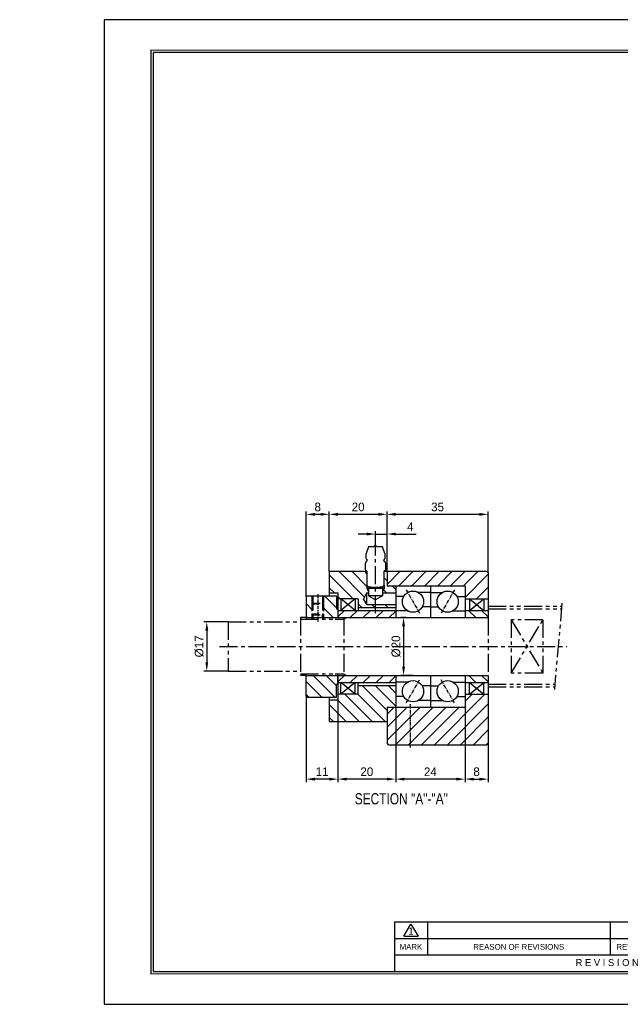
# Model space of a CAD drawing. Header units: millimetres. Extents: x -29 to 5648, y -387 to 3949.
# Tile 1 of 7: x -29 to 179, y 0 to 341. Entities that reach past the tile are written whole.
import ezdxf
from ezdxf.enums import TextEntityAlignment as Align

# ---------------------------------------------------------------- set-up
doc = ezdxf.new("R2010")
doc.units = ezdxf.units.MM
for name, pattern in [('CENTER', [2, 1.25, -0.25, 0.25, -0.25]), ('DASHED', [0.75, 0.5, -0.25]), ('PHANTOM', [2.5, 1.25, -0.25, 0.25, -0.25, 0.25, -0.25])]:
    doc.linetypes.add(name, pattern=pattern)
doc.layers.get('0').update_dxf_attribs({"linetype": 'CONTINUOUS'})
doc.layers.get('Defpoints').update_dxf_attribs({"linetype": 'CONTINUOUS'})
for name, color, linetype in [('1', 1, 'CENTER'), ('4', 6, 'PHANTOM'), ('5', 7, 'CONTINUOUS'), ('7', 7, 'CONTINUOUS'), ('center', 1, 'CENTER'), ('hidden', 2, 'DASHED'), ('OUTLINE', 7, 'CONTINUOUS'), ('phantom', 6, 'PHANTOM')]:
    doc.layers.add(name, color=color, linetype=linetype)
doc.dimstyles.new('3', dxfattribs={"dimtxt": 3, "dimasz": 3, "dimexe": 1, "dimexo": 0, "dimgap": 1, "dimtad": 1, "dimdec": 3, "dimzin": 11, "dimdsep": 46, "dimtxsty": 'Standard', "dimcen": 0, "dimclrd": 5, "dimclre": 5, "dimclrt": 3, "dimadec": 0, "dimazin": 0, "dimtfac": 0.6, "dimtdec": 3, "dimtmove": 0, "dimatfit": 3, "dimfxl": 1.25, "dimtolj": 1, "dimtzin": 11, "dimarcsym": 0})
pattern_1 = [(135, (-817.9845, 258.8127), (-2.245064, -2.245064), [])]

# ---------------------------------------------------------------- blocks, each defined once
blk = doc.blocks.new('란표제')
at = {"layer": '5', "ltscale": 0.5}
blk.add_line((80.6, 22.75), (80.6, 9.1), dxfattribs=at)
at = {"layer": '7', "color": 0}
for p, q in [((386.1, 273), (0, 273)), ((0, 273), (0, 0)), ((0, 0), (386.1, 0))]:
    blk.add_line(p, q, dxfattribs=at)
at = {"layer": '7'}
for p, q in [((208, 22.75), (80.6, 22.75)), ((83.2, 18.86), (85.15, 22.24)), ((85.15, 22.24), (87.1, 18.86)), ((89.7, 22.75), (89.7, 13.65)), ((140.4, 22.75), (140.4, 13.65)), ((191.1, 18.2), (80.6, 18.2)), ((83.2, 18.86), (87.1, 18.86)), ((191.1, 13.65), (80.6, 13.65))]:
    blk.add_line(p, q, dxfattribs=at)
at = {"layer": '7', "const_width": 0.325}
blk.add_lwpolyline([(377.65, 8.45), (377.65, 264.55), (13, 264.55), (13, 8.45)], close=True, dxfattribs=at)
at = {"layer": '7'}
blk.add_lwpolyline([(377, 9.1), (377, 263.9), (13.65, 263.9), (13.65, 9.1)], close=True, dxfattribs=at)
at = {"layer": '5', "ltscale": 0.5}
for tag, p, height in [('TITLE', (308.32, 31.73), 3.25), ('도번', (326.54, 20.34), 3.25), ('SCALE', (329.92, 12.42), 1.56), ('DATE', (360.13, 12.36), 1.56)]:
    blk.add_attdef(tag, p, '', height=height, dxfattribs=at)
at = {"layer": '7'}
for s, height, p in [('1', 1.95, (85.15, 20.29)), ('MARK', 1.625, (85.15, 15.93)), ('REASON OF REVISIONS', 1.625, (115.05, 15.93)), ('REVISIONER', 1.625, (148.85, 15.93)), ('R E V I S I O N', 1.95, (139.59, 11.57))]:
    blk.add_text(s, height=height, dxfattribs=at).set_placement(p, align=Align.MIDDLE_CENTER)
for tag, p in [('필렛', (233.03, 14.17)), ('모따기', (233.03, 10.79))]:
    blk.add_attdef(tag, text='', height=1.5, dxfattribs=at).set_placement(p, align=Align.MIDDLE_LEFT)
blk = doc.blocks.new('*D2420')
at = {"color": 5, "lineweight": -2, "ltscale": 5}
for p, q in [((97.98, 149.83), (97.98, 170.54)), ((132.98, 149.33), (132.98, 170.54)), ((129.98, 169.54), (100.98, 169.54))]:
    blk.add_line(p, q, dxfattribs=at)
at = {"color": 5}
for points in [[(100.98, 170.04), (100.98, 169.04), (97.98, 169.54)], [(129.98, 169.04), (129.98, 170.04), (132.98, 169.54)]]:
    blk.add_solid(points, dxfattribs=at)
at = {"layer": 'Defpoints', "color": 0}
for p in [(97.98, 169.54), (97.98, 149.83), (132.98, 149.33)]:
    blk.add_point(p, dxfattribs=at)
at = {"color": 3, "ltscale": 5, "insert": (115.48, 172.08), "char_height": 3, "attachment_point": 5}
blk.add_mtext('\\A1;35', dxfattribs=at)
blk = doc.blocks.new('*D2421')
at = {"color": 5, "lineweight": -2, "ltscale": 5}
for p, q in [((77.98, 149.83), (77.98, 170.54)), ((97.98, 149.83), (97.98, 170.54)), ((94.98, 169.54), (80.98, 169.54))]:
    blk.add_line(p, q, dxfattribs=at)
at = {"color": 5}
for points in [[(80.98, 170.04), (80.98, 169.04), (77.98, 169.54)], [(94.98, 169.04), (94.98, 170.04), (97.98, 169.54)]]:
    blk.add_solid(points, dxfattribs=at)
at = {"layer": 'Defpoints', "color": 0}
for p in [(77.98, 169.54), (77.98, 149.83), (97.98, 149.83)]:
    blk.add_point(p, dxfattribs=at)
at = {"color": 3, "ltscale": 5, "insert": (87.98, 172.08), "char_height": 3, "attachment_point": 5}
blk.add_mtext('\\A1;20', dxfattribs=at)
blk = doc.blocks.new('*D2422')
at = {"color": 5, "lineweight": -2, "ltscale": 5}
for p, q in [((69.98, 141.03), (69.98, 170.54)), ((77.98, 149.83), (77.98, 170.54)), ((74.98, 169.54), (72.98, 169.54))]:
    blk.add_line(p, q, dxfattribs=at)
at = {"color": 5}
for points in [[(72.98, 170.04), (72.98, 169.04), (69.98, 169.54)], [(74.98, 169.04), (74.98, 170.04), (77.98, 169.54)]]:
    blk.add_solid(points, dxfattribs=at)
at = {"layer": 'Defpoints', "color": 0}
for p in [(69.98, 169.54), (77.98, 149.83), (69.98, 141.03)]:
    blk.add_point(p, dxfattribs=at)
at = {"color": 3, "ltscale": 5, "insert": (73.98, 172.08), "char_height": 3, "attachment_point": 5}
blk.add_mtext('\\A1;8', dxfattribs=at)
blk = doc.blocks.new('*D2423')
at = {"color": 5, "lineweight": -2, "ltscale": 5}
for p, q in [((93.98, 160.23), (93.98, 163.73)), ((97.98, 149.83), (97.98, 163.73)), ((90.98, 162.73), (87.98, 162.73)), ((93.98, 162.73), (97.98, 162.73)), ((100.98, 162.73), (108.08, 162.73))]:
    blk.add_line(p, q, dxfattribs=at)
at = {"color": 5}
for points in [[(90.98, 162.23), (90.98, 163.23), (93.98, 162.73)], [(100.98, 163.23), (100.98, 162.23), (97.98, 162.73)]]:
    blk.add_solid(points, dxfattribs=at)
at = {"layer": 'Defpoints', "color": 0}
for p in [(93.98, 160.23), (97.98, 162.73), (97.98, 149.83)]:
    blk.add_point(p, dxfattribs=at)
at = {"color": 3, "ltscale": 5, "insert": (106.03, 165.27), "char_height": 3, "attachment_point": 5}
blk.add_mtext('\\A1;4', dxfattribs=at)
blk = doc.blocks.new('*D2424')
at = {"color": 5, "lineweight": -2, "ltscale": 5}
for p, q in [((124.98, 102.83), (124.98, 76.92)), ((132.98, 90.33), (132.98, 76.92)), ((127.98, 77.92), (129.98, 77.92))]:
    blk.add_line(p, q, dxfattribs=at)
at = {"color": 5}
for points in [[(127.98, 78.42), (127.98, 77.42), (124.98, 77.92)], [(129.98, 77.42), (129.98, 78.42), (132.98, 77.92)]]:
    blk.add_solid(points, dxfattribs=at)
at = {"layer": 'Defpoints', "color": 0}
for p in [(124.98, 102.83), (132.98, 90.33), (132.98, 77.92)]:
    blk.add_point(p, dxfattribs=at)
at = {"color": 3, "ltscale": 5, "insert": (128.98, 80.46), "char_height": 3, "attachment_point": 5}
blk.add_mtext('\\A1;8', dxfattribs=at)
blk = doc.blocks.new('*D2425')
at = {"color": 5, "lineweight": -2, "ltscale": 5}
for p, q in [((100.98, 102.83), (100.98, 76.92)), ((124.98, 102.83), (124.98, 76.92)), ((121.98, 77.92), (103.98, 77.92))]:
    blk.add_line(p, q, dxfattribs=at)
at = {"color": 5}
for points in [[(103.98, 78.42), (103.98, 77.42), (100.98, 77.92)], [(121.98, 77.42), (121.98, 78.42), (124.98, 77.92)]]:
    blk.add_solid(points, dxfattribs=at)
at = {"layer": 'Defpoints', "color": 0}
for p in [(100.98, 102.83), (124.98, 102.83), (100.98, 77.92)]:
    blk.add_point(p, dxfattribs=at)
at = {"color": 3, "ltscale": 5, "insert": (112.98, 80.46), "char_height": 3, "attachment_point": 5}
blk.add_mtext('\\A1;24', dxfattribs=at)
blk = doc.blocks.new('*D2426')
at = {"color": 5, "lineweight": -2, "ltscale": 5}
for p, q in [((80.98, 105.33), (80.98, 76.92)), ((100.98, 102.83), (100.98, 76.92)), ((97.98, 77.92), (83.98, 77.92))]:
    blk.add_line(p, q, dxfattribs=at)
at = {"color": 5}
for points in [[(83.98, 78.42), (83.98, 77.42), (80.98, 77.92)], [(97.98, 77.42), (97.98, 78.42), (100.98, 77.92)]]:
    blk.add_solid(points, dxfattribs=at)
at = {"layer": 'Defpoints', "color": 0}
for p in [(80.98, 105.33), (100.98, 102.83), (80.98, 77.92)]:
    blk.add_point(p, dxfattribs=at)
at = {"color": 3, "ltscale": 5, "insert": (90.98, 80.46), "char_height": 3, "attachment_point": 5}
blk.add_mtext('\\A1;20', dxfattribs=at)
blk = doc.blocks.new('*D2427')
at = {"color": 5, "lineweight": -2, "ltscale": 5}
for p, q in [((80.98, 111.33), (80.98, 76.92)), ((69.98, 106.63), (69.98, 76.92)), ((77.98, 77.92), (72.98, 77.92))]:
    blk.add_line(p, q, dxfattribs=at)
at = {"color": 5}
for points in [[(72.98, 78.42), (72.98, 77.42), (69.98, 77.92)], [(77.98, 77.42), (77.98, 78.42), (80.98, 77.92)]]:
    blk.add_solid(points, dxfattribs=at)
at = {"layer": 'Defpoints', "color": 0}
for p in [(80.98, 111.33), (69.98, 106.63), (69.98, 77.92)]:
    blk.add_point(p, dxfattribs=at)
at = {"color": 3, "ltscale": 5, "insert": (75.48, 80.47), "char_height": 3, "attachment_point": 5}
blk.add_mtext('\\A1;11', dxfattribs=at)
blk = doc.blocks.new('*D2433')
at = {"color": 5, "lineweight": -2, "ltscale": 5}
for p, q in [((42.98, 132.33), (34.57, 132.33)), ((35.57, 129.33), (35.57, 118.33)), ((42.98, 115.33), (34.57, 115.33))]:
    blk.add_line(p, q, dxfattribs=at)
at = {"color": 5}
for points in [[(36.07, 129.33), (35.07, 129.33), (35.57, 132.33)], [(35.07, 118.33), (36.07, 118.33), (35.57, 115.33)]]:
    blk.add_solid(points, dxfattribs=at)
at = {"layer": 'Defpoints', "color": 0}
for p in [(42.98, 132.33), (35.57, 115.33), (42.98, 115.33)]:
    blk.add_point(p, dxfattribs=at)
at = {"color": 3, "ltscale": 5, "insert": (32.95, 123.83), "char_height": 3, "attachment_point": 5, "rotation": 90}
blk.add_mtext('\\A1;%%c17', dxfattribs=at)
blk = doc.blocks.new('*D2434')
at = {"color": 5, "lineweight": -2, "ltscale": 5}
for p, q in [((104.63, 133.83), (102.7, 133.83)), ((103.7, 130.83), (103.7, 116.83)), ((106.98, 113.83), (102.7, 113.83))]:
    blk.add_line(p, q, dxfattribs=at)
at = {"color": 5}
for points in [[(104.2, 130.83), (103.2, 130.83), (103.7, 133.83)], [(103.2, 116.83), (104.2, 116.83), (103.7, 113.83)]]:
    blk.add_solid(points, dxfattribs=at)
at = {"layer": 'Defpoints', "color": 0}
for p in [(104.63, 133.83), (103.7, 113.83), (106.98, 113.83)]:
    blk.add_point(p, dxfattribs=at)
at = {"color": 3, "ltscale": 5, "insert": (101.09, 123.83), "char_height": 3, "attachment_point": 5, "rotation": 90}
blk.add_mtext('\\A1;%%c20', dxfattribs=at)

msp = doc.modelspace()

# ---------------------------------------------------------------- hatches: boundary and pattern name
at = {"ltscale": 5, "transparency": 33554687}
h = msp.add_hatch(dxfattribs=at)
h.set_pattern_fill('ANSI31', color=5, angle=90, style=0)
h.set_pattern_definition(pattern_1)
h.paths.add_polyline_path([(93.978, 138.3253), (90.978, 138.3253), (89.8232, 140.3253), (90.978, 142.3253), (91.5192, 142.3253), (91.5192, 142.8878), (90.978, 143.8253), (90.978, 145.0888), (90.978, 149.3253), (90.478, 149.8253), (77.978, 149.8253), (77.978, 142.3253), (80.978, 142.3253), (80.978, 140.3253), (87.978, 140.3253), (87.978, 137.3253), (93.978, 137.3253)])
h.paths.add_polyline_path([(100.978, 144.8253), (97.978, 144.8253), (97.978, 149.8253), (97.478, 149.8253), (96.978, 149.3253), (96.978, 145.0888), (96.978, 143.8253), (96.4367, 142.8878), (96.4367, 142.3253), (100.978, 142.3253)])
h.paths.add_polyline_path([(100.978, 138.3253), (93.978, 138.3253), (93.978, 137.3253), (100.978, 137.3253)])
h.paths.add_polyline_path([(100.978, 102.8253), (100.978, 106.4928), (100.978, 110.3253), (87.978, 110.3253), (87.978, 107.3253), (86.978, 107.3253), (81.978, 107.3253), (80.978, 107.3253), (80.978, 105.3253), (77.978, 105.3253), (77.978, 97.8253), (97.978, 97.8253), (97.978, 102.8253)])
h = msp.add_hatch(dxfattribs=at)
h.set_pattern_fill('ANSI31', color=5, angle=90, style=0)
h.set_pattern_definition(pattern_1)
h.paths.add_polyline_path([(80.978, 133.8253), (80.978, 136.3253), (80.978, 136.8253), (80.478, 136.8253), (80.478, 141.3253), (77.978, 141.3253), (75.978, 141.3253), (75.978, 138.5253), (75.978, 135.1253), (75.978, 133.8253)])
h.paths.add_polyline_path([(69.978, 133.8253), (71.978, 133.8253), (71.978, 135.1253), (71.978, 138.5253), (71.978, 141.3253), (70.278, 141.3253), (69.978, 141.0253)])
h.paths.add_polyline_path([(77.978, 106.3253), (80.478, 106.3253), (80.478, 110.8253), (80.978, 110.8253), (80.978, 111.3253), (80.978, 113.8253), (69.978, 113.8253), (69.978, 106.6253), (70.278, 106.3253)])
h = msp.add_hatch(dxfattribs=at)
h.set_pattern_fill('ANSI31', color=5, style=0)
h.set_pattern_definition([(45, (-817.9845, 258.8127), (-2.245064, 2.245064), [])])
h.paths.add_polyline_path([(100.978, 136.1513), (100.978, 136.3253), (93.978, 136.3253), (93.978, 133.8253), (100.978, 133.8253)])
h.paths.add_polyline_path([(81.978, 136.3253), (80.978, 136.3253), (80.978, 133.8253), (82.978, 133.8253), (83.844, 133.8253), (93.978, 133.8253), (93.978, 136.3253), (87.978, 136.3253), (86.978, 136.3253)])
h.paths.add_polyline_path([(100.978, 111.4992), (100.978, 113.8253), (83.844, 113.8253), (82.978, 113.8253), (80.978, 113.8253), (80.978, 111.3253), (81.978, 111.3253), (86.978, 111.3253), (87.978, 111.3253), (100.978, 111.3253)])
h = msp.add_hatch(dxfattribs=at)
h.set_pattern_fill('ANSI31', color=5, angle=90, style=0)
h.set_pattern_definition(pattern_1)
h.paths.add_polyline_path([(124.978, 133.8253), (132.978, 133.8253), (132.978, 136.3253), (131.478, 136.3253), (126.478, 136.3253), (124.978, 136.3253), (124.978, 136.1513)])
h.paths.add_polyline_path([(132.978, 111.3253), (132.978, 113.8253), (124.978, 113.8253), (124.978, 111.4992), (124.978, 111.3253), (126.478, 111.3253), (131.478, 111.3253)])
at = {"layer": 'OUTLINE'}
h = msp.add_hatch(dxfattribs=at)
h.set_pattern_fill('ANSI31', color=5, style=0)
h.set_pattern_definition([(45, (-776.8984, 56.147), (-2.245064, 2.245064), [])])
h.paths.add_polyline_path([(132.978, 140.3253), (132.978, 149.3253), (132.478, 149.8253), (98.478, 149.8253), (97.978, 149.3253), (97.978, 144.8253), (124.978, 144.8253), (124.978, 140.3253)])
h.paths.add_polyline_path([(124.978, 89.8253), (132.478, 89.8253), (132.978, 90.3253), (132.978, 107.3253), (124.978, 107.3253), (124.978, 102.8253)])
h.paths.add_polyline_path([(105.978, 102.8253), (105.978, 89.8253), (124.978, 89.8253), (124.978, 102.8253)])
h.paths.add_polyline_path([(105.978, 102.8253), (97.978, 102.8253), (97.978, 90.3253), (98.478, 89.8253), (105.978, 89.8253)])

# ---------------------------------------------------------------- linework, layer by layer
at = {"color": 5}
for p, q in [((90.978, 145.0888), (90.978, 143.8253)), ((90.978, 143.8253), (91.5192, 142.8878)), ((96.978, 143.8253), (96.4367, 142.8878)), ((96.978, 145.0888), (96.978, 143.8253))]:
    msp.add_line(p, q, dxfattribs=at)
for p, q in [((96.978, 143.8253), (90.978, 143.8253)), ((91.5192, 144.5475), (91.5192, 141.3253)), ((96.4367, 144.5475), (96.4367, 141.3253)), ((77.978, 142.3253), (80.978, 142.3253)), ((90.978, 142.3253), (89.8232, 140.3253)), ((90.978, 138.3253), (89.8232, 140.3253)), ((90.978, 138.3253), (90.978, 142.3253)), ((96.4367, 141.3253), (91.5192, 141.3253)), ((91.5192, 141.3253), (93.978, 139.9056)), ((96.4367, 141.3253), (93.978, 139.9056)), ((77.978, 105.3253), (80.978, 105.3253))]:
    msp.add_line(p, q)
at = {"ltscale": 5}
msp.add_line((80.978, 136.8253), (80.978, 133.8253), dxfattribs=at)
at = {"layer": '1', "ltscale": 5}
for p, q in [((93.978, 135.3253), (93.978, 160.2253)), ((39.978, 123.8253), (160.2373, 123.8253))]:
    msp.add_line(p, q, dxfattribs=at)
at = {"layer": '4', "ltscale": 5}
for p, q in [((132.978, 137.8253), (158.4507, 137.8253)), ((132.978, 136.8253), (158.3632, 136.8253)), ((158.5332, 138.7682), (155.9185, 108.8823)), ((67.978, 133.8253), (67.978, 113.8253)), ((69.978, 133.8253), (67.978, 133.8253)), ((67.978, 133.3253), (80.978, 133.3253)), ((81.978, 133.3253), (82.978, 133.3253)), ((82.978, 133.8253), (82.978, 113.8253)), ((82.978, 133.3253), (83.844, 133.8253)), ((132.978, 133.8253), (132.978, 113.8253)), ((140.978, 133.0854), (140.978, 114.5651)), ((151.978, 133.0854), (140.978, 133.0854)), ((140.978, 133.0854), (151.978, 114.5651)), ((140.978, 114.5651), (151.978, 133.0854)), ((151.978, 133.0854), (151.978, 114.5651)), ((42.978, 132.3253), (42.978, 115.3253)), ((42.978, 132.3253), (67.978, 132.3253)), ((42.978, 115.3253), (67.978, 115.3253)), ((67.978, 114.3253), (80.978, 114.3253)), ((69.978, 113.8253), (67.978, 113.8253)), ((81.978, 114.3253), (82.978, 114.3253)), ((82.978, 114.3253), (83.844, 113.8253)), ((151.978, 114.5651), (140.978, 114.5651)), ((132.978, 110.8253), (156.0885, 110.8253)), ((132.978, 109.8253), (156.001, 109.8253))]:
    msp.add_line(p, q, dxfattribs=at)
at = {"layer": 'center'}
for p, q in [((104.6455, 143.3653), (109.3105, 135.2852)), ((121.3105, 143.3653), (116.6455, 135.2852)), ((73.978, 141.9325), (73.978, 132.3253)), ((104.6455, 104.2852), (109.3105, 112.3653)), ((121.3105, 104.2852), (116.6455, 112.3653)), ((105.978, 103.8253), (105.978, 88.8253)), ((124.978, 102.8253), (124.978, 88.8253))]:
    msp.add_line(p, q, dxfattribs=at)
at = {"layer": 'hidden', "color": 5, "ltscale": 5}
for p, q in [((71.978, 141.3253), (71.978, 138.5253)), ((75.978, 141.3253), (75.978, 138.5253)), ((71.978, 135.1253), (71.978, 133.3253)), ((75.978, 135.1253), (75.978, 133.3253))]:
    msp.add_line(p, q, dxfattribs=at)
at = {"layer": 'hidden', "ltscale": 5}
for p, q in [((72.278, 141.3253), (72.278, 138.8253)), ((75.678, 141.3253), (75.678, 138.8253)), ((71.978, 138.5253), (72.278, 138.8253)), ((71.978, 138.5253), (75.978, 138.5253)), ((71.978, 138.5253), (71.978, 135.1253)), ((72.278, 138.8253), (75.678, 138.8253)), ((72.278, 138.8253), (72.278, 134.8253)), ((75.678, 138.8253), (75.678, 134.8253)), ((75.978, 138.5253), (75.678, 138.8253)), ((75.978, 138.5253), (75.978, 135.1253)), ((71.978, 135.1253), (75.978, 135.1253)), ((71.978, 135.1253), (72.278, 134.8253)), ((72.278, 134.8253), (75.678, 134.8253)), ((72.278, 134.8253), (72.278, 133.3253)), ((72.378, 133.8253), (72.378, 134.8253)), ((75.578, 133.8253), (75.578, 134.8253)), ((75.978, 135.1253), (75.678, 134.8253)), ((75.678, 134.8253), (75.678, 133.3253))]:
    msp.add_line(p, q, dxfattribs=at)
at = {"layer": 'OUTLINE'}
for p, q in [((91.578, 158.3253), (90.678, 155.6253)), ((93.578, 158.3253), (91.578, 158.3253)), ((96.378, 158.3253), (94.378, 158.3253)), ((97.278, 155.6253), (96.378, 158.3253)), ((90.678, 155.6253), (90.678, 154.3253)), ((97.278, 154.3253), (97.278, 155.6253)), ((90.478, 150.3253), (90.478, 152.6286)), ((90.478, 150.3253), (90.978, 149.8253)), ((96.978, 149.8253), (97.478, 150.3253)), ((97.478, 152.6286), (97.478, 150.3253)), ((77.978, 149.8253), (77.978, 141.3253)), ((77.978, 149.8253), (90.978, 149.8253)), ((90.978, 149.8253), (90.978, 145.0888)), ((96.978, 149.8253), (132.478, 149.8253)), ((96.978, 145.0888), (96.978, 149.8253)), ((97.978, 149.8253), (97.978, 144.8253)), ((132.478, 149.8253), (132.978, 149.3253)), ((132.978, 149.3253), (132.978, 133.8253)), ((90.978, 145.0888), (91.5915, 144.4753)), ((91.5915, 144.4753), (92.4216, 144.4753)), ((92.4216, 144.4753), (92.4216, 144.3771)), ((92.4735, 144.3253), (95.4825, 144.3253)), ((95.5344, 144.4753), (96.3645, 144.4753)), ((95.5344, 144.3771), (95.5344, 144.4753)), ((96.3645, 144.4753), (96.978, 145.0888)), ((97.978, 144.8253), (124.978, 144.8253)), ((100.978, 144.8253), (100.978, 133.8253)), ((112.978, 144.8253), (112.978, 133.8253)), ((124.978, 144.8253), (124.978, 133.8253)), ((70.278, 141.3253), (69.978, 141.0253)), ((69.978, 141.0253), (69.978, 133.3253)), ((70.278, 141.3253), (80.478, 141.3253)), ((80.478, 141.3253), (80.478, 136.8253)), ((80.978, 142.3253), (80.978, 133.8253)), ((87.978, 140.3253), (80.978, 140.3253)), ((81.978, 140.3253), (81.978, 136.3253)), ((86.978, 136.3253), (81.978, 140.3253)), ((86.978, 140.3253), (81.978, 136.3253)), ((86.978, 140.3253), (86.978, 136.3253)), ((87.978, 140.3253), (87.978, 136.3253)), ((90.978, 142.3253), (91.5192, 142.3253)), ((96.4367, 142.3253), (100.978, 142.3253)), ((103.804, 141.1578), (100.978, 141.1578)), ((112.978, 142.4992), (108.8105, 142.4992)), ((112.978, 142.4992), (117.1455, 142.4992)), ((122.152, 141.1578), (124.978, 141.1578)), ((124.978, 140.3253), (132.978, 140.3253)), ((126.478, 140.3253), (126.478, 136.3253)), ((126.478, 140.3253), (131.478, 136.3253)), ((126.478, 136.3253), (131.478, 140.3253)), ((131.478, 140.3253), (131.478, 136.3253)), ((80.478, 136.8253), (80.978, 136.8253)), ((80.978, 136.3253), (100.978, 136.3253)), ((87.978, 137.3253), (100.978, 137.3253)), ((90.978, 138.3253), (100.978, 138.3253)), ((112.978, 137.4928), (110.152, 137.4928)), ((112.978, 137.4928), (115.804, 137.4928)), ((124.978, 136.3253), (132.978, 136.3253)), ((69.978, 133.8253), (72.378, 133.8253)), ((72.378, 133.8253), (75.578, 133.8253)), ((80.978, 133.8253), (132.978, 133.8253)), ((105.1455, 136.1513), (100.978, 136.1513)), ((120.8105, 136.1513), (124.978, 136.1513)), ((69.978, 106.6253), (69.978, 114.3253)), ((80.978, 110.8253), (80.978, 114.3253)), ((80.978, 113.8253), (80.978, 105.3253)), ((80.978, 113.8253), (132.978, 113.8253)), ((100.978, 113.8253), (100.978, 102.8253)), ((112.978, 113.8253), (112.978, 102.8253)), ((124.978, 113.8253), (124.978, 102.8253)), ((132.978, 113.8253), (132.978, 90.3253)), ((80.478, 106.3253), (80.478, 110.8253)), ((80.478, 110.8253), (80.978, 110.8253)), ((80.978, 111.3253), (100.978, 111.3253)), ((81.978, 107.3253), (81.978, 111.3253)), ((86.978, 111.3253), (81.978, 107.3253)), ((86.978, 107.3253), (81.978, 111.3253)), ((86.978, 107.3253), (86.978, 111.3253)), ((87.978, 107.3253), (87.978, 111.3253)), ((87.978, 110.3253), (100.978, 110.3253)), ((105.1455, 111.4992), (100.978, 111.4992)), ((112.978, 110.1578), (110.152, 110.1578)), ((112.978, 110.1578), (115.804, 110.1578)), ((120.8105, 111.4992), (124.978, 111.4992)), ((124.978, 111.3253), (132.978, 111.3253)), ((126.478, 107.3253), (131.478, 111.3253)), ((126.478, 107.3253), (126.478, 111.3253)), ((126.478, 111.3253), (131.478, 107.3253)), ((131.478, 107.3253), (131.478, 111.3253)), ((69.978, 106.6253), (70.278, 106.3253)), ((70.278, 106.3253), (80.478, 106.3253)), ((77.978, 106.3253), (77.978, 97.8253)), ((87.978, 107.3253), (80.978, 107.3253)), ((87.978, 107.3253), (80.978, 107.3253)), ((103.804, 106.4928), (100.978, 106.4928)), ((122.152, 106.4928), (124.978, 106.4928)), ((124.978, 107.3253), (132.978, 107.3253)), ((97.978, 102.8253), (124.978, 102.8253)), ((97.978, 102.8253), (97.978, 90.3253)), ((112.978, 105.1513), (108.8105, 105.1513)), ((112.978, 105.1513), (117.1455, 105.1513)), ((77.978, 97.8253), (97.978, 97.8253)), ((98.478, 89.8252), (97.978, 90.3253)), ((98.478, 89.8253), (132.478, 89.8253)), ((132.978, 90.3253), (132.478, 89.8252))]:
    msp.add_line(p, q, dxfattribs=at)
at = {"layer": 'OUTLINE', "ltscale": 5}
for p, q in [((75.578, 133.8253), (80.978, 133.8253)), ((69.978, 113.8253), (80.978, 113.8253))]:
    msp.add_line(p, q, dxfattribs=at)
at = {"layer": 'OUTLINE'}
for centre in [(106.978, 139.3253), (118.978, 139.3253), (106.978, 108.3253), (118.978, 108.3253)]:
    msp.add_circle(centre, 3.665, dxfattribs=at)
for centre, radius, start, end in [((93.978, 158.3253), 0.4, 0, 180), ((85.6837, 156.2362), 6, 323.039247, 336.307361), ((91.178, 154.3253), 0.5, 180, 270), ((96.778, 154.3253), 0.5, 270, 0), ((102.2723, 156.2362), 6, 203.692639, 216.960753), ((92.4735, 144.3771), 0.0519, 180, 270), ((95.4825, 144.3771), 0.0519, 270, 0)]:
    msp.add_arc(centre, radius, start, end, dxfattribs=at)
at = {"layer": 'phantom', "ltscale": 5}
for p, q in [((79.978, 133.3253), (81.978, 133.3253)), ((79.978, 114.3253), (81.978, 114.3253))]:
    msp.add_line(p, q, dxfattribs=at)

# ---------------------------------------------------------------- block references
at = {"ltscale": 5, "xscale": 1.248, "yscale": 1.248, "zscale": 1.248}
msp.add_blockref('란표제', (0, 0), dxfattribs=at)

# ---------------------------------------------------------------- texts
at = {"lineweight": 9, "width": 0.8}
msp.add_text('SECTION "A"-"A"', height=3.861, dxfattribs=at).set_placement((86.7792, 69.1994))
at = {"layer": '5', "color": 3, "ltscale": 5, "insert": (-29.2228, 86.4854), "char_height": 5, "attachment_point": 9}
msp.add_mtext('\\A1;', dxfattribs=at)

# ---------------------------------------------------------------- dimensions: what is measured, and where the dimension line sits
at = {"ltscale": 5}
for base, p1, p2, picture, middle in [((69.978, 169.541), (77.978, 149.8253), (69.978, 141.0253), '*D2422', (73.978, 172.0789)), ((77.978, 169.5402), (97.978, 149.8253), (77.978, 149.8253), '*D2421', (87.978, 172.0782)), ((97.978, 169.5402), (132.978, 149.3253), (97.978, 149.8253), '*D2420', (115.478, 172.0782)), ((97.978, 162.7281), (93.978, 160.2253), (97.978, 149.8253), '*D2423', (106.0286, 165.2681)), ((69.978, 77.9248), (80.978, 111.3253), (69.978, 106.6253), '*D2427', (75.478, 80.4667)), ((80.978, 77.9248), (100.978, 102.8253), (80.978, 105.3253), '*D2426', (90.978, 80.4627)), ((100.978, 77.9248), (124.978, 102.8253), (100.978, 102.8253), '*D2425', (112.978, 80.4647)), ((132.978, 77.9248), (124.978, 102.8253), (132.978, 90.3253), '*D2424', (128.978, 80.4627))]:
    dim = msp.add_linear_dim(base=base, p1=p1, p2=p2, dimstyle='3', dxfattribs=at)
    dim.commit()
    dim.dimension.update_dxf_attribs({"geometry": picture, "text_midpoint": middle})
for base, p1, p2, picture, middle in [((103.7035, 113.8253), (104.6326, 133.8253), (106.978, 113.8253), '*D2434', (101.0897, 123.8253)), ((35.5651, 115.3253), (42.978, 132.3253), (42.978, 115.3253), '*D2433', (32.9493, 123.8253))]:
    dim = msp.add_linear_dim(base=base, p1=p1, p2=p2, angle=90, text='%%c<>', dimstyle='3', dxfattribs=at)
    dim.commit()
    dim.dimension.update_dxf_attribs({"geometry": picture, "text_midpoint": middle})

doc.saveas('drawing.dxf')
